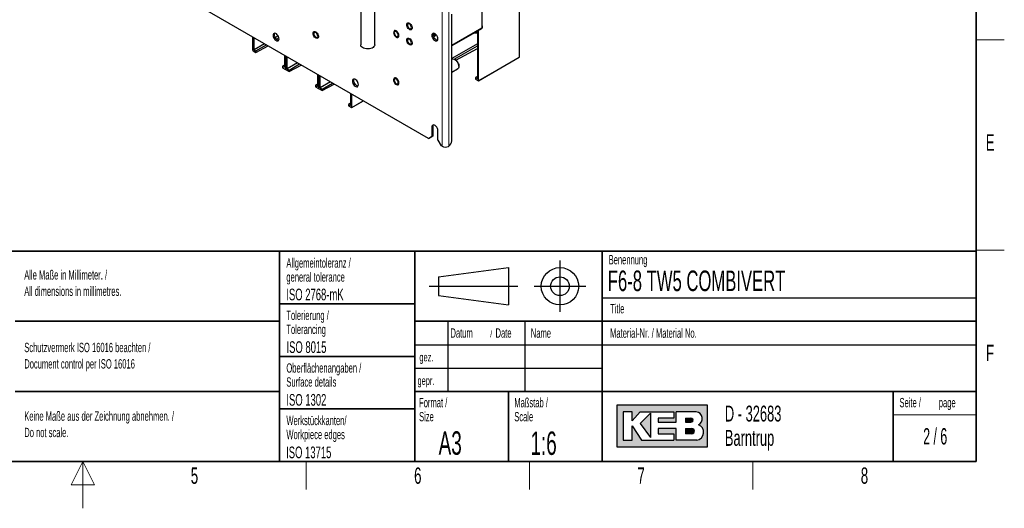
# Paper-space layout 'Blatt2' of a CAD drawing. Header units: millimetres. Extents: x 5 to 418, y 2 to 292.
# Tile 66 of 81: x 203 to 414, y 2 to 107. Entities that reach past the tile are written whole.
import ezdxf

# ---------------------------------------------------------------- set-up
doc = ezdxf.new("R2010")
doc.units = ezdxf.units.MM
doc.layers.add('SLD-0', color=7, linetype='Continuous')
doc.styles.add('SLDTEXTSTYLE0', font='TXT', dxfattribs={"width": 0.605})
doc.styles.add('SLDTEXTSTYLE1', font='TXT', dxfattribs={"width": 0.563})

psp = doc.layouts.new('Blatt2')

# ---------------------------------------------------------------- hatches: boundary and pattern name
at = {"linetype": 'Continuous'}
h = psp.add_hatch(color=7, dxfattribs=at)
h.paths.add_polyline_path([(331.1423676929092, 15.18257760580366), (350.5207896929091, 15.18257760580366), (350.5207896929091, 24.04128480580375), (331.1423676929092, 24.04128480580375)], flags=0)
edge = h.paths.add_edge_path(flags=0)
edge.add_arc((347.9991875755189, 18.26988521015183), 1.720915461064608, -81.72003226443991, 70.17096003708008, ccw=False)
edge.add_line((348.2470169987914, 16.56690822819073), (348.2293995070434, 16.56675060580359))
edge.add_line((348.2293995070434, 16.56675060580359), (343.8767592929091, 16.56675060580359))
edge.add_line((343.8767592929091, 16.56675060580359), (343.8767592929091, 19.05826200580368))
edge.add_line((343.8767592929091, 19.05826200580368), (340.0010748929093, 19.05826200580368))
edge.add_line((340.0010748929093, 19.05826200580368), (340.0010748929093, 17.95092360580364))
edge.add_line((340.0010748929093, 17.95092360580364), (343.3230900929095, 17.95092360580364))
edge.add_line((343.3230900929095, 17.95092360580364), (343.3230900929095, 16.56675060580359))
edge.add_line((343.3230900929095, 16.56675060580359), (336.4022250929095, 16.56675060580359))
edge.add_line((336.4022250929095, 16.56675060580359), (334.4643828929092, 19.61193120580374))
edge.add_line((334.4643828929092, 19.61193120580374), (334.4643828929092, 16.56675060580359))
edge.add_line((334.4643828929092, 16.56675060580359), (332.5265406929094, 16.56675060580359))
edge.add_line((332.5265406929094, 16.56675060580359), (332.5265406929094, 22.65711180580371))
edge.add_line((332.5265406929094, 22.65711180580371), (334.4643828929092, 22.65711180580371))
edge.add_line((334.4643828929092, 22.65711180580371), (334.4643828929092, 20.71926960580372))
edge.add_line((334.4643828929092, 20.71926960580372), (336.1253904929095, 22.65711180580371))
edge.add_line((336.1253904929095, 22.65711180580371), (343.3230900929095, 22.65711180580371))
edge.add_line((343.3230900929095, 22.65711180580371), (343.3230900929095, 21.27293880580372))
edge.add_line((343.3230900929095, 21.27293880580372), (340.0010748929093, 21.27293880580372))
edge.add_line((340.0010748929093, 21.27293880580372), (340.0010748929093, 20.44243500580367))
edge.add_line((340.0010748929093, 20.44243500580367), (343.8767592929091, 20.44243500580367))
edge.add_line((343.8767592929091, 20.44243500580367), (343.8767592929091, 22.65711180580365))
edge.add_line((343.8767592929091, 22.65711180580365), (348.1497422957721, 22.65711180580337))
edge.add_line((348.1497422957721, 22.65711180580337), (348.151741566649, 22.65711180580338))
edge.add_line((348.151741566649, 22.65711180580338), (348.1521661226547, 22.65713246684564))
edge.add_arc((347.9523797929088, 21.20834406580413), 1.462498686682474, -64.4589412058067, 82.1484933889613, ccw=False)
psp.add_hatch(color=7, dxfattribs=at).paths.add_polyline_path([(338.3400672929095, 17.12041980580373), (338.3400672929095, 22.38027720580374), (336.1253904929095, 20.16560040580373)], flags=0)
h = psp.add_hatch(color=7, dxfattribs=at)
edge = h.paths.add_edge_path(flags=0)
edge.add_line((345.8146014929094, 20.44243500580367), (346.974194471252, 20.44243500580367))
edge.add_arc((347.0534490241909, 20.85768690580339), 0.4227474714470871, 259.1945394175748, 460.8054605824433)
edge.add_line((346.9741944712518, 21.27293880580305), (345.8146014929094, 21.27293880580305))
edge.add_line((345.8146014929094, 21.27293880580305), (345.8146014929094, 20.44243500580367))
h = psp.add_hatch(color=7, dxfattribs=at)
edge = h.paths.add_edge_path(flags=0)
edge.add_line((345.8146014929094, 17.95092360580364), (347.1991847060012, 17.95092360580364))
edge.add_arc((347.1991847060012, 18.50459280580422), 0.5536692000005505, 270.0000000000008, 450.0000000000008)
edge.add_line((347.1991847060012, 19.05826200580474), (347.1703327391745, 19.05826200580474))
edge.add_line((347.1703327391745, 19.05826200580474), (345.8146014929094, 19.05826200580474))
edge.add_line((345.8146014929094, 19.05826200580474), (345.8146014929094, 17.95092360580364))

# ---------------------------------------------------------------- linework, layer by layer
at = {"color": 7, "linetype": 'Continuous', "lineweight": 18}
for p, q in [((293.8033483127, 222.3333721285), (293.8033483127, 79.4387300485)), ((295.2175618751, 79.4428230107), (295.2175618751, 222.3292791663)), ((310.3026431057, 98.5189289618), (310.3026431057, 116.3738243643)), ((292.1890334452, 103.4816780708), (292.2741159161, 103.4325610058)), ((302.210847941, 104.5826240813), (302.210847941, 104.7622643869)), ((292.0427500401, 102.9724801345), (291.963677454, 102.9482036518)), ((301.6168782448, 93.5047725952), (310.3026431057, 98.5189289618)), ((260.3571975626, 95.9319810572), (260.3854818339, 95.9483091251)), ((267.4282653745, 91.849940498), (267.4565496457, 91.866268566)), ((274.4993331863, 87.7678999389), (276.937293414, 89.1752962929)), ((291.6113172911, 83.5620554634), (291.8941600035, 83.7253370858))]:
    psp.add_line(p, q, dxfattribs=at)
at = {"color": 7, "linetype": 'Continuous', "lineweight": 25}
for p, q in [((310.3307091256, 98.5590307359), (310.3307091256, 116.4139261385)), ((302.288629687, 114.6546490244), (302.288629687, 104.8071668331)), ((276.393445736, 109.8519907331), (276.393445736, 101.1417545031)), ((279.393445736, 101.1417545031), (279.393445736, 109.8519907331)), ((290.9042105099, 81.1123666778), (242.6795280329, 108.9518832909)), ((295.8539579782, 80.6226545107), (295.8539579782, 107.7111962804)), ((291.9619256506, 103.1196825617), (292.1343090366, 103.1690429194)), ((292.2939339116, 103.4864211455), (292.2741159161, 103.4325610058)), ((292.4404964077, 103.3807166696), (292.362957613, 103.3418263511)), ((295.8539579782, 101.0925099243), (302.288629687, 104.8071668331)), ((302.210847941, 104.5826240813), (295.8539579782, 100.9128696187)), ((300.7564653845, 103.6214671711), (300.7564653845, 103.7430269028)), ((301.1807294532, 103.6171913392), (300.7564653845, 103.6214671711)), ((300.7730030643, 103.7525739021), (301.1807294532, 103.7566830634)), ((301.1807294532, 103.7566830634), (301.3339924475, 103.8337646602)), ((301.1807294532, 103.7566830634), (301.1807294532, 103.6171913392)), ((301.3339924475, 103.6885915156), (301.1807294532, 103.6171913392)), ((301.3339924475, 104.0764261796), (301.3339924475, 93.9130040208)), ((301.6168782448, 93.5047725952), (301.6168782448, 104.2397326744)), ((302.4451625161, 104.9091873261), (302.4451625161, 105.1051571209)), ((253.314414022, 99.997693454), (253.314414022, 102.81249429)), ((253.5972998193, 100.0793118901), (253.5972998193, 102.6491877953)), ((255.8231126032, 101.3642534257), (253.5972998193, 100.0793118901)), ((254.0073786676, 99.8425784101), (256.2331914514, 101.1275199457)), ((258.7525026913, 103.0553637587), (258.1353105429, 102.6990643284)), ((258.3876470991, 102.3712676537), (258.9101792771, 102.6729207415)), ((258.8694911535, 102.1301721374), (258.8777295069, 102.1346016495)), ((292.0676116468, 103.1475972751), (291.9167564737, 103.1151823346)), ((301.3339924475, 101.3912236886), (295.8539579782, 98.2276494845)), ((253.3851570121, 99.8751630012), (254.0073786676, 99.5159620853)), ((253.5972998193, 100.0793118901), (254.0073786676, 99.8425784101)), ((254.0073786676, 99.5159620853), (256.6052290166, 100.9127472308)), ((254.0073786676, 99.8425784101), (254.0073786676, 99.5159620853)), ((296.4111801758, 98.0758605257), (301.3339924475, 100.9177554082)), ((296.7463560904, 97.8841265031), (301.3339924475, 100.350759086)), ((260.0743117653, 98.9100883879), (260.0743117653, 96.3402124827)), ((260.3571975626, 95.9319810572), (260.3571975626, 98.7467818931)), ((260.3854818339, 95.9156528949), (260.3854818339, 98.7304537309)), ((260.6683676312, 95.997271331), (260.6683676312, 98.5671472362)), ((262.8941804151, 97.2822128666), (260.6683676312, 95.997271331)), ((261.0784464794, 95.760537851), (263.3042592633, 97.0454793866)), ((295.9186871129, 98.0811250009), (295.8539579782, 98.0437576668)), ((296.6601746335, 97.9399816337), (296.5187762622, 98.0216357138)), ((301.5961526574, 93.458969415), (310.2807048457, 98.4724257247)), ((260.0743117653, 96.8305032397), (259.664232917, 96.5769459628)), ((259.664232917, 96.5769459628), (259.664232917, 96.250329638)), ((259.664232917, 96.5769459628), (260.0743117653, 96.3402124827)), ((259.664232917, 96.250329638), (260.2864545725, 95.8911287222)), ((260.3364719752, 95.8861778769), (260.3854891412, 95.9144747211)), ((260.456224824, 95.7931224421), (261.0784464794, 95.4339215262)), ((260.6683676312, 95.997271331), (261.0784464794, 95.760537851)), ((261.0784464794, 95.4339215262), (263.6762968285, 96.8307066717)), ((261.0784464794, 95.760537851), (261.0784464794, 95.4339215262)), ((267.1453795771, 94.8280478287), (267.1453795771, 92.2581719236)), ((295.8539579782, 95.2725514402), (297.1185895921, 96.0026077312)), ((297.3671664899, 96.552021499), (297.3671664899, 96.7153031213)), ((267.1453795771, 92.7484626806), (266.7353007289, 92.4949054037)), ((267.4282653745, 91.849940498), (267.4282653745, 94.664741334)), ((267.4565496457, 91.8336123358), (267.4565496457, 94.6484131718)), ((267.7394354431, 91.9152307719), (267.7394354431, 94.485106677)), ((269.9652482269, 93.2001723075), (267.7394354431, 91.9152307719)), ((268.1495142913, 91.6784972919), (270.3753270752, 92.9634388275)), ((268.1495142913, 91.3518809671), (270.7473646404, 92.7486661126)), ((301.3339924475, 94.4032947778), (300.9239135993, 94.1497375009)), ((300.9239135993, 94.1497375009), (300.9239135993, 93.8231211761)), ((300.9239135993, 94.1497375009), (301.3339924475, 93.9130040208)), ((300.9239135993, 93.8231211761), (301.5461352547, 93.4639202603)), ((266.7353007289, 92.4949054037), (266.7353007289, 92.1682890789)), ((266.7353007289, 92.4949054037), (267.1453795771, 92.2581719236)), ((266.7353007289, 92.1682890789), (267.3575223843, 91.809088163)), ((267.4075397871, 91.8041373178), (267.456556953, 91.832434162)), ((267.5272926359, 91.711081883), (268.1495142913, 91.3518809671)), ((267.7394354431, 91.9152307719), (268.1495142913, 91.6784972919)), ((268.1495142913, 91.6784972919), (268.1495142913, 91.3518809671)), ((274.216447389, 90.7460072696), (274.216447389, 88.1761313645)), ((274.4993331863, 87.7678999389), (274.4993331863, 90.5827007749)), ((274.216447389, 88.6664221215), (273.8063685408, 88.4128648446)), ((274.4786075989, 87.7220967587), (276.9666017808, 89.1583769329)), ((273.8063685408, 88.4128648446), (273.8063685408, 88.0862485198)), ((273.8063685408, 88.4128648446), (274.216447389, 88.1761313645)), ((273.8063685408, 88.0862485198), (274.4285901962, 87.7270476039)), ((291.6113172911, 83.5620554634), (291.6113172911, 81.5207034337)), ((291.8941600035, 81.6839850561), (291.8941600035, 83.7253370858)), ((292.8841094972, 80.7859361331), (292.8841094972, 82.8272881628)), ((290.9042105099, 81.1123666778), (291.6113172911, 81.5207034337)), ((291.1870532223, 81.2756483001), (290.9042105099, 81.1123666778)), ((291.8941600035, 81.6839850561), (291.1870532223, 81.2756483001)), ((291.6113172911, 81.5207034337), (291.8941600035, 81.6839850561)), ((292.8841094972, 80.7859361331), (293.5912162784, 79.5611912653)), ((293.8033483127, 79.4387300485), (293.5912162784, 79.5611912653)), ((295.1433067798, 79.3999557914), (295.2175618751, 79.4428230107))]:
    psp.add_line(p, q, dxfattribs=at)
at = {"color": 7, "linetype": 'Continuous', "lineweight": 25, "flags": 128}
for points in [[(287.2037932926, 104.3867316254), (287.0624855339, 104.3533805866), (286.8981205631, 104.3865433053), (286.725302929, 104.4832731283), (286.5593882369, 104.6349751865), (286.4151187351, 104.8281700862), (286.3053134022, 105.0456916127), (286.2397289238, 105.2682120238), (286.2241927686, 105.4759594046), (286.2600853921, 105.6504744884), (286.3442175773, 105.7762508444), (286.4691138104, 105.8421126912), (286.6236765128, 105.8422079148), (286.7941721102, 105.7765280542), (286.9654513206, 105.6509090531), (287.1222952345, 105.4765127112), (287.2507675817, 105.2688349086), (287.3394530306, 105.0463287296), (287.3804714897, 104.8287648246), (287.370178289, 104.6354747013), (287.3094880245, 104.4836330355), (287.2037932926, 104.3867316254)], [(287.2272552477, 104.8570284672), (287.2016689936, 105.0393631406), (287.1279963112, 105.2292468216), (287.0151232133, 105.4037767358), (286.8766638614, 105.5419019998), (286.7293184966, 105.6269626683), (286.5908591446, 105.6486991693), (286.4779860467, 105.60448976), (286.4043133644, 105.4996667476), (286.3787271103, 105.3468733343), (286.4043133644, 105.1645386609), (286.4779860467, 104.97465498), (286.5908591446, 104.8001250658), (286.7293184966, 104.6619998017), (286.8766638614, 104.5769391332), (287.0151232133, 104.5552026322), (287.1279963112, 104.5994120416), (287.2016689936, 104.704235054), (287.2272552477, 104.8570284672)], [(258.9429840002, 102.4210828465), (258.9172054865, 102.6430059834), (258.8419583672, 102.876713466), (258.7233387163, 103.1032717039), (258.5709563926, 103.3043262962), (258.3971565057, 103.4635889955), (258.2160192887, 103.568157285), (258.0422194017, 103.6095596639), (257.889837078, 103.5844419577), (257.7712174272, 103.4948390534), (257.6959703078, 103.3480100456), (257.6701917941, 103.1558501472), (257.6959703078, 102.9339270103), (257.7712174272, 102.7002195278), (257.889837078, 102.4736612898), (258.0422194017, 102.2726066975), (258.2160192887, 102.1133439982), (258.3971565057, 102.0087757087), (258.5709563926, 101.9673733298), (258.7233387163, 101.9924910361), (258.8419583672, 102.0820939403), (258.9172054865, 102.2289229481), (258.9429840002, 102.4210828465)], [(258.8751785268, 102.130148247), (258.8537991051, 102.1306549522), (258.6799992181, 102.1720573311), (258.4988620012, 102.2766256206), (258.3250621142, 102.4358883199), (258.1726797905, 102.6369429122), (258.0540601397, 102.8635011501), (257.9788130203, 103.0972086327), (257.9530345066, 103.3191317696), (257.9788130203, 103.511291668), (258.02083998, 103.6100663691)], [(266.2511258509, 103.8166854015), (266.3368348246, 103.9405243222), (266.4629756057, 104.0041494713), (266.6183400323, 104.001907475), (266.7891232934, 103.9339975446), (266.9601505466, 103.8064537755), (267.1162252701, 103.6306089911), (267.2434795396, 103.4220877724), (267.330606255, 103.1994181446), (267.3698638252, 102.9823852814), (267.3577640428, 102.790273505), (267.2953820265, 102.64015279), (267.1882606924, 102.5453620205), (267.0459182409, 102.5143237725), (266.8810024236, 102.5497959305), (266.7081667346, 102.6486266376), (266.5427683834, 102.8020343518), (266.3995037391, 102.9963881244), (266.2911024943, 103.2144187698), (266.2271965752, 103.4367533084), (266.2134643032, 103.6436363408), (266.2511258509, 103.8166854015)], [(266.2511258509, 103.8166854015), (266.3368348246, 103.9405243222), (266.4629756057, 104.0041494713), (266.6183400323, 104.001907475), (266.7891232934, 103.9339975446), (266.9601505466, 103.8064537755), (267.1162252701, 103.6306089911), (267.2434795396, 103.4220877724), (267.330606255, 103.1994181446), (267.3698638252, 102.9823852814), (267.3577640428, 102.790273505), (267.2953820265, 102.64015279), (267.1882606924, 102.5453620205), (267.0459182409, 102.5143237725), (266.8810024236, 102.5497959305), (266.7081667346, 102.6486266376), (266.5427683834, 102.8020343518), (266.3995037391, 102.9963881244), (266.2911024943, 103.2144187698), (266.2271965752, 103.4367533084), (266.2134643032, 103.6436363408), (266.2511258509, 103.8166854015)], [(267.2161333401, 103.0179339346), (267.190547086, 103.200268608), (267.1168744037, 103.3901522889), (267.0040013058, 103.5646822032), (266.8655419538, 103.7028074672), (266.718196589, 103.7878681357), (266.579737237, 103.8096046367), (266.4668641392, 103.7653952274), (266.3931914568, 103.6605722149), (266.3676052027, 103.5077788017), (266.3931914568, 103.3254441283), (266.4668641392, 103.1355604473), (266.579737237, 102.9610305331), (266.718196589, 102.8229052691), (266.8655419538, 102.7378446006), (267.0040013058, 102.7161080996), (267.1168744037, 102.7603175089), (267.190547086, 102.8651405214), (267.2161333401, 103.0179339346)], [(283.6503531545, 103.124140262), (283.8017120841, 102.9404016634), (283.9709428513, 102.8021453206), (284.1430085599, 102.7216559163), (284.3026204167, 102.7060852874), (284.4355962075, 102.7568169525), (284.53012045, 102.8693431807), (284.5777942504, 103.0336655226), (284.5743815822, 103.2351832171), (284.520185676, 103.4559905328), (284.4200220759, 103.6764677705), (284.2827907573, 103.8770245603), (284.1206853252, 104.0398405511), (283.9481095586, 104.1504488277), (283.7803975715, 104.1990213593), (283.6324513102, 104.1812422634), (283.5174164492, 104.0986912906), (283.4455143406, 103.9587034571), (283.4231338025, 103.7737172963), (283.4522634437, 103.5601696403), (283.5303149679, 103.3370351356), (283.6503531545, 103.124140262)], [(284.4271123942, 103.2073532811), (284.4015261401, 103.3896879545), (284.3278534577, 103.5795716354), (284.2149803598, 103.7541015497), (284.0765210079, 103.8922268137), (283.9291756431, 103.9772874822), (283.7907162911, 103.9990239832), (283.6778431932, 103.9548145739), (283.6041705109, 103.8499915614), (283.5785842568, 103.6971981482), (283.6041705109, 103.5148634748), (283.6778431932, 103.3249797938), (283.7907162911, 103.1504498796), (283.9291756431, 103.0123246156), (284.0765210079, 102.9272639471), (284.2149803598, 102.9055274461), (284.3278534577, 102.9497368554), (284.4015261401, 103.0545598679), (284.4271123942, 103.2073532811)], [(292.8841094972, 102.4242676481), (292.8583309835, 102.6461907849), (292.7830838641, 102.8798982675), (292.6644642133, 103.1064565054), (292.5120818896, 103.3075110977), (292.3382820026, 103.466773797), (292.1571447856, 103.5713420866), (291.9833448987, 103.6127444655), (291.830962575, 103.5876267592), (291.7123429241, 103.4980238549), (291.6370958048, 103.3511948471), (291.6113172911, 103.1590349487), (291.6370958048, 102.9371118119), (291.7123429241, 102.7034043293), (291.830962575, 102.4768460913), (291.9833448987, 102.2757914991), (292.1571447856, 102.1165287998), (292.3382820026, 102.0119605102), (292.5120818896, 101.9705581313), (292.6644642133, 101.9956758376), (292.7830838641, 102.0852787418), (292.8583309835, 102.2321077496), (292.8841094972, 102.4242676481)], [(291.8941600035, 103.3223165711), (291.9199385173, 103.5144764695), (291.961965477, 103.6132511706)], [(292.8163040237, 102.1333330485), (292.794924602, 102.1338397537), (292.6211247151, 102.1752421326), (292.4399874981, 102.2798104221), (292.2661876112, 102.4390731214), (292.1138052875, 102.6401277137), (291.9951856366, 102.8666859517), (291.9199385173, 103.1003934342), (291.8941600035, 103.3223165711)], [(292.362957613, 103.3418263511), (292.2357815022, 103.3258886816), (292.1373345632, 103.3783608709), (292.08260445, 103.4912545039), (292.0751454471, 103.5986254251)], [(279.393445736, 101.1417545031), (279.3928956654, 101.1183056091), (279.3491074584, 100.9327724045), (279.2372541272, 100.7570109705), (279.0625658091, 100.5992397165), (278.8332107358, 100.466835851), (278.5599132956, 100.3659904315), (278.255452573, 100.3014188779), (277.934064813, 100.276140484), (277.6107777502, 100.2913372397), (277.3007079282, 100.3462985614), (277.0183538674, 100.4384545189), (276.7769181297, 100.563496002), (276.5876899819, 100.7155762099), (276.459517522, 100.8875840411), (276.3983939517, 101.0714766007), (276.393445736, 101.1417545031)], [(287.3741313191, 101.390605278), (287.3192832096, 101.2329980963), (287.2185602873, 101.128951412), (287.0809122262, 101.0877102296), (286.9185696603, 101.1129390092), (286.7459574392, 101.202396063), (286.5784129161, 101.3481327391), (286.4308231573, 101.5371996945), (286.3163021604, 101.7527975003), (286.2450256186, 101.9757693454), (286.2233267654, 102.1863032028), (286.2531336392, 102.3656922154), (286.3317977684, 102.4979968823), (286.4523295, 102.5714613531), (286.6040190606, 102.5795579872), (286.773388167, 102.5215673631), (286.945387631, 102.4026422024), (287.1047345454, 102.2333495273), (287.2372702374, 102.0287317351), (287.3312183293, 101.8069700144), (287.3782311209, 101.5877688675), (287.3741313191, 101.390605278)], [(287.2272552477, 101.5908652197), (287.2016689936, 101.7731998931), (287.1279963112, 101.963083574), (287.0151232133, 102.1376134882), (286.8766638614, 102.2757387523), (286.7293184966, 102.3607994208), (286.5908591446, 102.3825359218), (286.4779860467, 102.3383265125), (286.4043133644, 102.2335035), (286.3787271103, 102.0807100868), (286.4043133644, 101.8983754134), (286.4779860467, 101.7084917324), (286.5908591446, 101.5339618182), (286.7293184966, 101.3958365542), (286.8766638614, 101.3107758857), (287.0151232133, 101.2890393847), (287.1279963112, 101.333248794), (287.2016689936, 101.4380718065), (287.2272552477, 101.5908652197)], [(295.9186871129, 98.0811250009), (295.9641925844, 98.1036819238), (296.1413528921, 98.1373308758), (296.3422194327, 98.1021477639), (296.5541710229, 98.0003432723), (296.7638899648, 97.8383141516), (296.9581988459, 97.6262412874), (297.1248885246, 97.3774499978), (297.2534852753, 97.1075727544)], [(297.2534852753, 97.1075727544), (297.3359088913, 96.8335669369), (297.3669803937, 96.5726493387), (297.3447474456, 96.3412143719), (297.270607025, 96.1538039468), (297.1492176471, 96.0221937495), (297.1185895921, 96.0026077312)], [(297.2724321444, 97.1782625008), (297.3451112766, 96.9303804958), (297.3671664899, 96.7153031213)], [(275.9135467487, 92.6241855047), (275.887768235, 92.8461086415), (275.8125211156, 93.0798161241), (275.6939014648, 93.306374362), (275.5415191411, 93.5074289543), (275.3677192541, 93.6666916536), (275.1865820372, 93.7712599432), (275.0127821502, 93.8126623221), (274.8603998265, 93.7875446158), (274.7417801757, 93.6979417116), (274.6665330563, 93.5511127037), (274.6407545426, 93.3589528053), (274.6665330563, 93.1370296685), (274.7417801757, 92.9033221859), (274.8603998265, 92.676763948), (275.0127821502, 92.4757093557), (275.1865820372, 92.3164466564), (275.3677192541, 92.2118783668), (275.5415191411, 92.1704759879), (275.6939014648, 92.1955936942), (275.8125211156, 92.2851965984), (275.887768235, 92.4320256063), (275.9135467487, 92.6241855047)], [(274.9235972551, 93.5222344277), (274.9493757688, 93.7143943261), (274.9914027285, 93.8131690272)], [(275.8457412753, 92.3332509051), (275.8243618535, 92.3337576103), (275.6505619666, 92.3751599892), (275.4694247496, 92.4797282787), (275.2956248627, 92.638990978), (275.143242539, 92.8400455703), (275.0246228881, 93.0666038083), (274.9493757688, 93.3003112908), (274.9235972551, 93.5222344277)], [(283.7278061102, 92.896507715), (283.8904810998, 92.7351678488), (284.0631404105, 92.6264299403), (284.2304425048, 92.5799558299), (284.3775218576, 92.5998749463), (284.4913098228, 92.6844173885), (284.5616958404, 92.8260711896), (284.5824258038, 93.0122497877), (284.5516577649, 93.2264103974), (284.4721255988, 93.4495239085), (284.3508960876, 93.6617657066), (284.1987410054, 93.8442771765), (284.0291799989, 93.9808413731), (283.8572793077, 94.0593239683), (283.6983130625, 94.072751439), (283.5664061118, 94.0199306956), (283.4732789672, 93.905555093), (283.427206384, 93.7397874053), (283.4322821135, 93.537356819), (283.4880551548, 93.3162501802), (283.5895698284, 93.0961137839), (283.7278061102, 92.896507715)], [(284.4271123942, 93.0822472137), (284.4015261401, 93.2645818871), (284.3278534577, 93.4544655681), (284.2149803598, 93.6289954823), (284.0765210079, 93.7671207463), (283.9291756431, 93.8521814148), (283.7907162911, 93.8739179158), (283.6778431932, 93.8297085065), (283.6041705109, 93.724885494), (283.5785842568, 93.5720920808), (283.6041705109, 93.3897574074), (283.6778431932, 93.1998737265), (283.7907162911, 93.0253438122), (283.9291756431, 92.8872185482), (284.0765210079, 92.8021578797), (284.2149803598, 92.7804213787), (284.3278534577, 92.824630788), (284.4015261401, 92.9294538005), (284.4271123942, 93.0822472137)], [(292.8841094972, 82.8272881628), (292.8583309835, 83.0492112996), (292.7830838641, 83.2829187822), (292.6644642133, 83.5094770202), (292.5120818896, 83.7105316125), (292.3382820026, 83.8697943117), (292.1571447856, 83.9743626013), (291.9833448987, 84.0157649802), (291.830962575, 83.9906472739), (291.7123429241, 83.9010443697), (291.6370958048, 83.7542153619), (291.6113172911, 83.5620554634)], [(291.8941600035, 83.7253370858), (291.9199385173, 83.9174969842), (291.961965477, 84.0162716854)]]:
    psp.add_lwpolyline(points, dxfattribs=at)
at = {"color": 7, "linetype": 'Continuous', "lineweight": 25}
for centre, radius, start, end in [((302.1128363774, 105.1051571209), 0.3258889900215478, 302.6446385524, 57.3553614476), ((292.3285054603, 103.5704560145), 0.2230504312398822, 175.024111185, 240.7224069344), ((292.2873876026, 103.609271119), 0.2430679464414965, 253.7633643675, 301.9848515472), ((302.0447968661, 104.9491124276), 0.4023514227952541, 294.3746582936, 354.3052007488), ((295.8380020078, 96.6522116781), 1.527847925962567, 20.1395815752, 57.4439335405), ((310.2307091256, 98.5590307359), 0.1000000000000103, 299.997168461, 360), ((294.3000891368, 80.6992543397), 1.555755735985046, 306.1377095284, 357.1778203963), ((294.5139438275, 80.8229579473), 1.555966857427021, 242.82623354, 293.8587659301)]:
    psp.add_arc(centre, radius, start, end, dxfattribs=at)
at = {"color": 7, "linetype": 'Continuous', "lineweight": 18}
for centre, radius, start, end in [((291.5550161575, 104.123354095), 1.24995808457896, 292.9669564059, 319.5988730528), ((310.2531274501, 98.5138619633), 0.0497742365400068, 303.6452782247, 5.8428101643), ((310.2814160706, 98.563657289), 0.0495096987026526, 295.3879401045, 354.6380347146)]:
    psp.add_arc(centre, radius, start, end, dxfattribs=at)
at = {"color": 7, "linetype": 'Continuous', "lineweight": 25}
for centre, major_axis, ratio, start_param, end_param in [((253.3851354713, 99.9568419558), (-0.05001117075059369, 0.0866312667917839), 0.5772057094, 0.7853270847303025, 2.35642799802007), ((260.2864761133, 95.9727828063), (-0.04999593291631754, 0.08660488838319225), 0.5775574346, 2.356123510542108, 3.927224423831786), ((260.4562032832, 95.8748013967), (-0.05001117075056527, 0.08663126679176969), 0.5772057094, 0.7853270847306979, 2.356427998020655), ((301.5461567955, 93.5455743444), (-0.04999593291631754, 0.08660488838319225), 0.5775574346, 2.356123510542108, 3.92722442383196), ((267.3575439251, 91.8907422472), (-0.04999593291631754, 0.08660488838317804), 0.5775574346, 2.356123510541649, 3.927224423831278), ((267.5272710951, 91.7927608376), (-0.05001117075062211, 0.08663126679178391), 0.5772057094, 0.7853270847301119, 2.356427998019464), ((274.428611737, 87.8087016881), (-0.04999593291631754, 0.08660488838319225), 0.5775574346, 2.356123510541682, 3.927224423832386)]:
    psp.add_ellipse(centre, major_axis=major_axis, ratio=ratio, start_param=start_param, end_param=end_param, dxfattribs=at)
for points, knots in [([(291.9862722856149, 102.9164647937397), (291.9992631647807, 102.919579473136), (292.077656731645, 102.9383750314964), (292.2238317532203, 103.0280771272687), (292.3906297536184, 103.1535550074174), (292.4806948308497, 103.259372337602), (292.5130606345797, 103.2973988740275)], [0, 0, 0, 0, 0.0713298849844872, 0.4304407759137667, 0.7953230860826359, 1, 1, 1, 1]), ([(292.1343090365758, 103.1690429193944), (292.2238414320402, 103.2083793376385), (292.3395742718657, 103.2592270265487), (292.4314047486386, 103.3446427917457), (292.4521940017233, 103.3639798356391)], [0, 0, 0, 0, 0.7736127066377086, 1, 1, 1, 1]), ([(292.179419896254, 103.4700585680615), (292.1776700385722, 103.4929424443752), (292.1753273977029, 103.5235784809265), (292.1691024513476, 103.5495305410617), (292.1675272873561, 103.5560974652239)], [0, 0, 0, 0, 0.7469594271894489, 1, 1, 1, 1]), ([(292.179419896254, 103.4700585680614), (292.180256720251, 103.4595318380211), (292.1819313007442, 103.4384666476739), (292.1902085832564, 103.4096578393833), (292.2027266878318, 103.3861973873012), (292.2138610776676, 103.3793295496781), (292.2194245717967, 103.3758979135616)], [0, 0, 0, 0, 0.2498147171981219, 0.4999078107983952, 0.7501201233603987, 1, 1, 1, 1]), ([(292.2194245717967, 103.3758979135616), (292.2252665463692, 103.3748150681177), (292.2369403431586, 103.3726512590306), (292.2535431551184, 103.384547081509), (292.2668804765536, 103.4047684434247), (292.2717003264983, 103.4232823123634), (292.2741159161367, 103.4325610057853)], [0, 0, 0, 0, 0.2500330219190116, 0.4996315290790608, 0.7492276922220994, 0.9999999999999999, 0.9999999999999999, 0.9999999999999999, 0.9999999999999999])]:
    psp.add_open_spline(points, degree=3, knots=knots, dxfattribs=at)
at = {"color": 7, "linetype": 'Continuous', "lineweight": 18}
psp.add_open_spline([(292.1313381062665, 103.1755606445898), (292.164681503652, 103.1877442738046), (292.2532622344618, 103.2201115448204), (292.3208260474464, 103.2950783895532), (292.3629576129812, 103.3418263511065)], degree=3, knots=[0, 0, 0, 0, 0.3764181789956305, 1, 1, 1, 1], dxfattribs=at)
at = {"layer": 'SLD-0', "color": 7, "lineweight": 35}
for p, q in [((408, 12), (408, 282.5)), ((135, 57), (408, 57)), ((259, 57), (259, 12)), ((288, 57), (288, 12)), ((328, 57.0000000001), (328, 12)), ((408, 57), (408, 12)), ((259, 45.75), (288, 45.75)), ((202.5, 42), (259, 42)), ((408, 42), (288, 42)), ((259, 34.5), (288, 34.5)), ((202.5, 27), (259, 27)), ((288, 27), (408, 27)), ((308, 27), (308, 12)), ((259, 23.25), (288, 23.25)), ((26, 12), (408, 12)), ((135, 12), (408, 12))]:
    psp.add_line(p, q, dxfattribs=at)
at = {"layer": 'SLD-0', "color": 7, "lineweight": 18}
for p, q in [((408, 102.25), (414, 102.25)), ((408, 57.25), (414, 57.25)), ((264.75, 6), (264.75, 12)), ((312.5, 6), (312.5, 12)), ((360.25, 6), (360.25, 12))]:
    psp.add_line(p, q, dxfattribs=at)
at = {"layer": 'SLD-0', "color": 7}
for p, q in [((319, 55), (319, 44)), ((293, 51.5), (308, 53.5)), ((308, 53.5), (308, 45.5)), ((293, 51.5), (293, 47.5)), ((291, 49.5), (310, 49.5)), ((313.5, 49.5), (324.5, 49.5)), ((293, 47.5), (308, 45.5)), ((328, 47.0000000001), (408, 47.0000000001)), ((295, 42), (295, 27)), ((311.5, 42), (311.5, 27)), ((288, 37), (408, 37)), ((288, 32), (328, 32)), ((348.1497422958, 22.6571118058), (348.1517415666, 22.6571118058)), ((348.1517415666, 22.6571118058), (348.1521661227, 22.6571324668)), ((348.229399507, 16.5667506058), (348.2470169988, 16.5669082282))]:
    psp.add_line(p, q, dxfattribs=at)
at = {"layer": 'SLD-0', "color": 7, "linetype": 'Continuous', "lineweight": 35}
psp.add_line((390.2572074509, 27), (390.2572074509, 12), dxfattribs=at)
at = {"layer": 'SLD-0', "color": 7, "linetype": 'Continuous'}
for p, q in [((350.5207896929, 24.0412848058), (331.1423676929, 24.0412848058)), ((331.1423676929, 24.0412848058), (331.1423676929, 15.1825776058)), ((350.5207896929, 15.1825776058), (350.5207896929, 24.0412848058)), ((334.4643828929, 22.6571118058), (332.5265406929, 22.6571118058)), ((332.5265406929, 22.6571118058), (332.5265406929, 16.5667506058)), ((334.4643828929, 20.7192696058), (336.1253904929, 22.6571118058)), ((334.4643828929, 20.7192696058), (334.4643828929, 22.6571118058)), ((336.1253904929, 22.6571118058), (343.3230900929, 22.6571118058)), ((338.3400672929, 22.3802772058), (336.1253904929, 20.1656004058)), ((338.3400672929, 22.3802772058), (338.3400672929, 17.1204198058)), ((340.0010748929, 21.2729388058), (340.0010748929, 20.4424350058)), ((343.3230900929, 21.2729388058), (340.0010748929, 21.2729388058)), ((343.3230900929, 22.6571118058), (343.3230900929, 21.2729388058)), ((348.1497422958, 22.6571118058), (343.8767592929, 22.6571118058)), ((343.8767592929, 20.4424350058), (343.8767592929, 22.6571118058)), ((345.8146014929, 21.2729388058), (346.9741944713, 21.2729388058)), ((345.8146014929, 21.2729388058), (345.8146014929, 20.4424350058)), ((348.1497422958, 22.6571118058), (348.1517415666, 22.6571118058)), ((348.1517415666, 22.6571118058), (348.1521661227, 22.6571324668)), ((334.4643828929, 16.5667506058), (334.4643828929, 19.6119312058)), ((334.4643828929, 19.6119312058), (336.4022250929, 16.5667506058)), ((336.1253904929, 20.1656004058), (338.3400672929, 17.1204198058)), ((340.0010748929, 20.4424350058), (343.8767592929, 20.4424350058)), ((340.0010748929, 19.0582620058), (340.0010748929, 17.9509236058)), ((343.8767592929, 19.0582620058), (340.0010748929, 19.0582620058)), ((343.8767592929, 16.5667506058), (343.8767592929, 19.0582620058)), ((345.8146014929, 20.4424350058), (346.9741944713, 20.4424350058)), ((345.8146014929, 19.0582620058), (347.199184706, 19.0582620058)), ((345.8146014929, 19.0582620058), (345.8146014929, 17.9509236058)), ((347.1703327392, 19.0582620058), (347.199184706, 19.0582620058)), ((340.0010748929, 17.9509236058), (343.3230900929, 17.9509236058)), ((343.3230900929, 17.9509236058), (343.3230900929, 16.5667506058)), ((347.199184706, 17.9509236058), (345.8146014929, 17.9509236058)), ((331.1423676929, 15.1825776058), (350.5207896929, 15.1825776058)), ((332.5265406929, 16.5667506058), (334.4643828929, 16.5667506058)), ((336.4022250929, 16.5667506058), (343.3230900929, 16.5667506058)), ((348.229399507, 16.5667506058), (343.8767592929, 16.5667506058)), ((348.229399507, 16.5667506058), (348.2470169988, 16.5669082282))]:
    psp.add_line(p, q, dxfattribs=at)
at = {"layer": 'SLD-0', "color": 7, "linetype": 'Continuous', "lineweight": 18}
for p, q in [((390.2572074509, 22), (408, 22)), ((217, 12), (214.5, 7)), ((217, 2), (217, 12)), ((219.5, 7), (217, 12)), ((214.5, 7), (219.5, 7))]:
    psp.add_line(p, q, dxfattribs=at)
at = {"layer": 'SLD-0', "color": 7}
for radius in [3.999999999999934, 1.999999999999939]:
    psp.add_circle((319, 49.5), radius, dxfattribs=at)
at = {"layer": 'SLD-0', "color": 7, "linetype": 'Continuous'}
for centre, radius, start, end in [((347.0534490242, 20.8576869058), 0.4227474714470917, 259.1945394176, 100.8054605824), ((347.9523797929, 21.2083440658), 1.462498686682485, 295.5410587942, 82.1484933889), ((347.199184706, 18.5045928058), 0.5536692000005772, 270, 90), ((347.9991875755, 18.2698852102), 1.720915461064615, 278.2799677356, 70.1709600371)]:
    psp.add_arc(centre, radius, start, end, dxfattribs=at)

# ---------------------------------------------------------------- texts
at = {"layer": 'SLD-0', "color": 7}
for s, insert, char_height, attachment_point, style in [('E', (410.9815679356, 82.0010772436), 3.5, 2, 'SLDTEXTSTYLE0'), ('Allgemeintoleranz /', (260.5043854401, 55.4784419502), 2, 1, 'SLDTEXTSTYLE0'), ('Benennung', (329.4092408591, 56.1865848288), 2, 1, 'SLDTEXTSTYLE0'), ('Alle Maße in Millimeter. /', (204.4639500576, 52.9388226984), 2, 1, 'SLDTEXTSTYLE0'), ('general tolerance', (260.5043854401, 52.4784419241), 2, 1, 'SLDTEXTSTYLE0'), ('F6-8 TW5 COMBIVERT', (329.222041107, 52.8643539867), 4.4, 1, 'SLDTEXTSTYLE0'), ('All dimensions in millimetres.', (204.4639500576, 49.4388225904), 2, 1, 'SLDTEXTSTYLE0'), ('ISO 2768-mK', (260.4940938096, 48.9932287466), 2.5, 1, 'SLDTEXTSTYLE0'), ('Tolerierung /', (260.5022836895, 44.2785453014), 2, 1, 'SLDTEXTSTYLE0'), ('Title', (329.7169273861, 45.7051426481), 2, 1, 'SLDTEXTSTYLE0'), ('Tolerancing', (260.5022836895, 41.2785452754), 2, 1, 'SLDTEXTSTYLE0'), ('Datum', (295.5861619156, 40.5042457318), 2, 1, 'SLDTEXTSTYLE0'), ('/', (304.0691478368, 40.0041563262), 1.5, 1, 'SLDTEXTSTYLE0'), ('Date', (305.2253980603, 40.5042457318), 2, 1, 'SLDTEXTSTYLE0'), ('Name', (312.770034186, 40.4793879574), 2, 1, 'SLDTEXTSTYLE0'), ('Material-Nr. / Material No.', (329.7169273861, 40.4793879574), 2, 1, 'SLDTEXTSTYLE0'), ('Schutzvermerk ISO 16016 beachten /', (204.4639500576, 37.4058096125), 2, 1, 'SLDTEXTSTYLE0'), ('ISO 8015', (260.5277662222, 37.732972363), 2.5, 1, 'SLDTEXTSTYLE0'), ('F', (410.9536166, 37.0010772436), 3.5, 2, 'SLDTEXTSTYLE0'), ('Document control per ISO 16016', (204.4639500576, 33.9058095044), 2, 1, 'SLDTEXTSTYLE0'), ('gez.', (288.9470592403, 35.2328921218), 1.8, 1, 'SLDTEXTSTYLE0'), ('Oberflächenangaben /', (260.5027641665, 33.0232290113), 2, 1, 'SLDTEXTSTYLE0'), ('Surface details', (260.5027641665, 30.0232289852), 2, 1, 'SLDTEXTSTYLE0'), ('gepr.', (288.5445949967, 30.2118970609), 1.8, 1, 'SLDTEXTSTYLE0'), ('ISO 1302', (260.5038336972, 26.4529504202), 2.5, 1, 'SLDTEXTSTYLE0'), ('Format /', (288.8790098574, 25.606905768), 2, 1, 'SLDTEXTSTYLE0'), ('Maßstab /', (309.2314641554, 25.6069055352), 2, 1, 'SLDTEXTSTYLE0'), ('Seite /', (391.5827404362, 25.611128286), 2, 1, 'SLDTEXTSTYLE0'), ('D - 32683', (354.2591907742, 23.9656567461), 3.4, 1, 'SLDTEXTSTYLE0'), ('page', (399.9962824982, 25.6114133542), 2, 1, 'SLDTEXTSTYLE0'), ('Keine Maße aus der Zeichnung abnehmen. /', (204.4639500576, 22.7290049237), 2, 1, 'SLDTEXTSTYLE0'), ('Werkstückkanten/', (260.5090753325, 21.7906368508), 2, 1, 'SLDTEXTSTYLE0'), ('Size', (288.8790098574, 22.6069057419), 2, 1, 'SLDTEXTSTYLE0'), ('Scale', (309.2314641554, 22.6069055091), 2, 1, 'SLDTEXTSTYLE0'), ('Do not scale.', (204.4639500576, 19.2290048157), 2, 1, 'SLDTEXTSTYLE0'), ('Workpiece edges', (260.5090753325, 18.7906368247), 2, 1, 'SLDTEXTSTYLE0'), ('2 / 6', (399.2270929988, 19.1523676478), 3.5, 2, 'SLDTEXTSTYLE1'), ('A3', (293.0566699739, 18.4626222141), 5, 1, 'SLDTEXTSTYLE0'), ('1:6', (312.6833009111, 18.426931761), 5, 1, 'SLDTEXTSTYLE0'), ('Barntrup', (354.2591907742, 18.765656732), 3.4, 1, 'SLDTEXTSTYLE0'), ('ISO 13715', (260.4472726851, 15.2160422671), 2.5, 1, 'SLDTEXTSTYLE0'), ('5', (240.8527123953, 10.7429955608), 3.5, 2, 'SLDTEXTSTYLE0'), ('6', (288.6027123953, 10.7429955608), 3.5, 2, 'SLDTEXTSTYLE0'), ('7', (336.3527123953, 10.7429955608), 3.5, 2, 'SLDTEXTSTYLE0'), ('8', (384.1027123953, 10.7429955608), 3.5, 2, 'SLDTEXTSTYLE0')]:
    psp.add_mtext(s, dxfattribs=dict(at, insert=insert, char_height=char_height, attachment_point=attachment_point, style=style))

doc.saveas('drawing.dxf')
